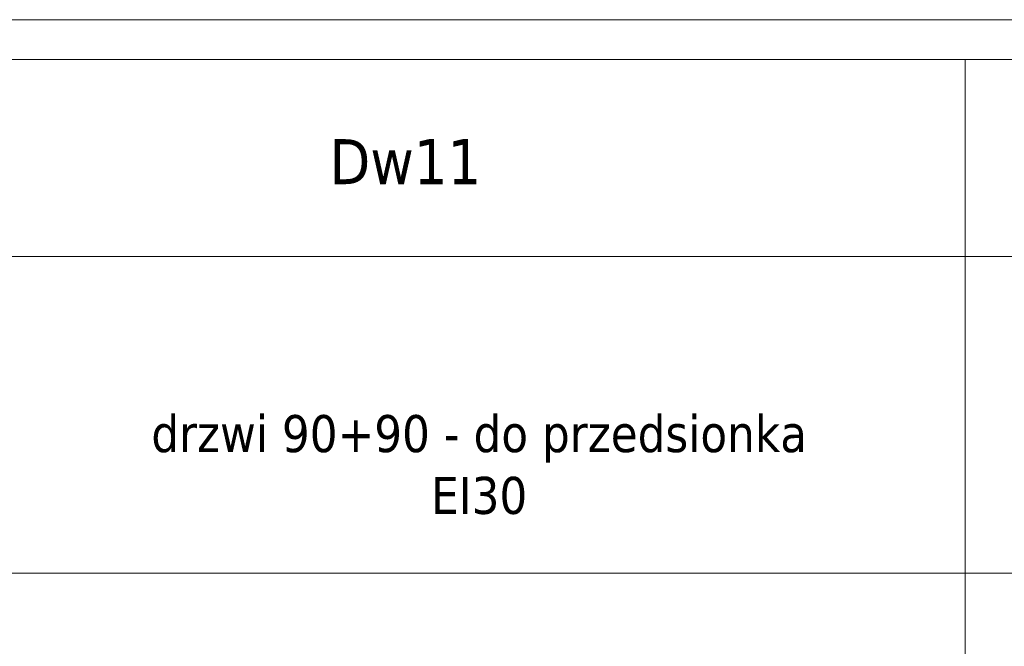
# Model space of a CAD drawing. Header units: millimetres. Extents: x 23192 to 149900, y -396339 to -79279.
# Tile 94 of 136: x 75841 to 76213, y -210396 to -210159. Entities that reach past the tile are written whole.
import ezdxf

# ---------------------------------------------------------------- set-up
doc = ezdxf.new("R2010")
doc.units = ezdxf.units.MM
doc.layers.add('0_LEGENDA', color=7, linetype='Continuous', lineweight=13)
doc.styles.add('ARIAL', font='tahoma.ttf')

msp = doc.modelspace()

# ---------------------------------------------------------------- linework, layer by layer
at = {"layer": '0_LEGENDA', "linetype": 'ByBlock', "ltscale": 5}
for p, q in [((76198.319, -211346.756), (76198.319, -210174.458)), ((67487.721, -210248.82), (76925.659, -210248.814)), ((67487.721, -210368.468), (76925.547, -210368.463))]:
    msp.add_line(p, q, dxfattribs=at)
at = {"layer": '0_LEGENDA'}
for points in [[(76925.743, -210159.522), (67472.722, -210159.421), (67475.781, -212469.617), (76943.365, -212469.693)], [(76929.162, -212454.649), (67490.781, -212454.652), (67487.721, -210174.456), (76925.729, -210174.459)]]:
    msp.add_lwpolyline(points, dxfattribs=at)

# ---------------------------------------------------------------- texts
at = {"layer": '0_LEGENDA', "linetype": 'ByBlock', "ltscale": 5, "width": 360, "attachment_point": 1, "style": 'ARIAL'}
for s, insert, char_height in [('\\pxqc;Dw11', (75807.024, -210204.539), 17), ('\\pxqc;drzwi 90+90 - do przedsionka\\PEI30', (75834.864, -210308.715), 14)]:
    msp.add_mtext(s, dxfattribs=dict(at, insert=insert, char_height=char_height))

doc.saveas('drawing.dxf')
